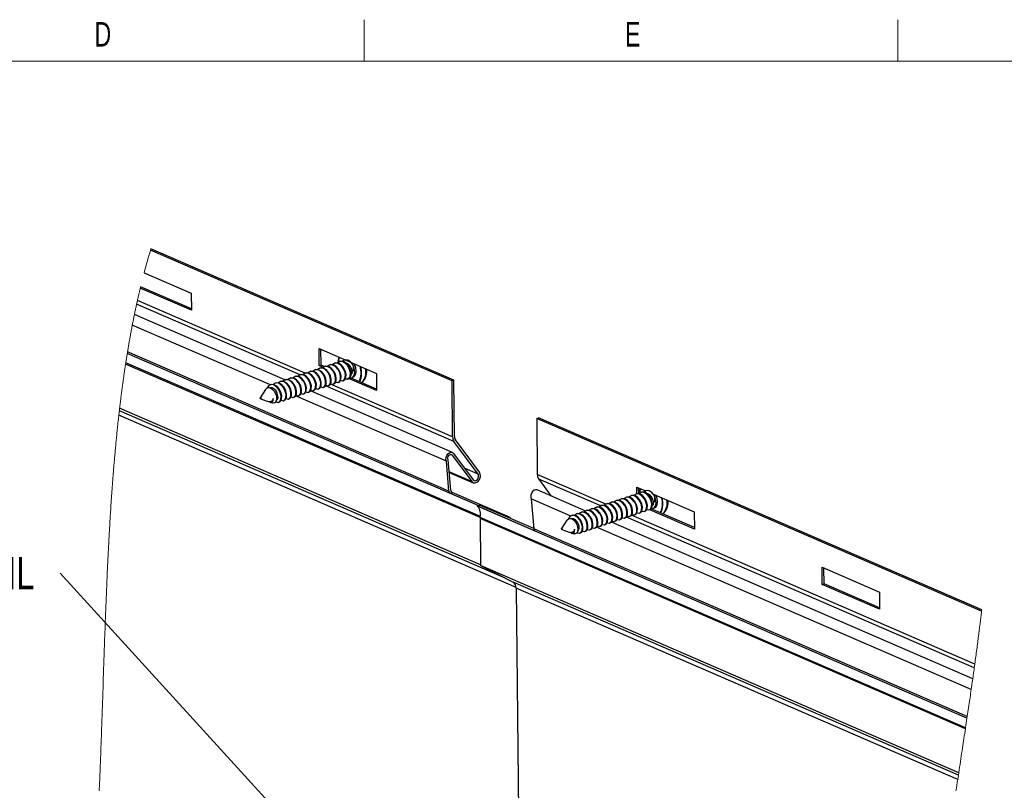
# Paper-space layout 'Sheet3' of a CAD drawing. Header units: inches. Extents: x 0.5 to 19.2, y -4 to 10.7.
# Tile 10 of 14: x 8.2 to 12.4, y 7.4 to 10.7. Entities that reach past the tile are written whole.
import ezdxf

# ---------------------------------------------------------------- set-up
doc = ezdxf.new("R2010")
doc.units = ezdxf.units.IN
doc.header["$MEASUREMENT"] = 0
doc.layers.add('FORMAT', color=7, linetype='Continuous')
doc.styles.add('SLDTEXTSTYLE0', font='TXT', dxfattribs={"width": 0.7})
doc.styles.add('SLDTEXTSTYLE3', font='TXT', dxfattribs={"width": 0.75})
doc.dimstyles.new('SLDDIMSTYLE6', dxfattribs={"dimtxt": 0.18, "dimasz": 0.13, "dimexe": 0, "dimexo": 0.0625, "dimgap": 0, "dimtad": 0, "dimtih": 1, "dimtoh": 1, "dimdec": 0, "dimrnd": 1e-09, "dimzin": 0, "dimdsep": 46, "dimlunit": 5, "dimtxsty": 'Standard', "dimsah": 1, "dimcen": 0.09, "dimadec": 0, "dimazin": 0, "dimtfac": 0.13, "dimtdec": 0, "dimtofl": 0, "dimtmove": 0, "dimatfit": 3, "dimfxl": 1, "dimfrac": 2, "dimtolj": 1, "dimtzin": 0, "dimarcsym": 0})

# ---------------------------------------------------------------- blocks, each defined once
blk = doc.blocks.new('SW_NOTE_5')
at = {"layer": 'FORMAT', "color": 0, "char_height": 0.1378, "attachment_point": 1, "style": 'SLDTEXTSTYLE3'}
for s, insert in [('OVER', (-0.593, 0.4253)), ('LAP', (-0.593, 0.2471)), ('DETAIL', (-0.593, 0.0689))]:
    blk.add_mtext(s, dxfattribs=dict(at, insert=insert))

psp = doc.layouts.new('Sheet3')

# ---------------------------------------------------------------- linework, layer by layer
at = {"color": 7, "linetype": 'Continuous', "lineweight": 18}
for p, q in [((9.7095849, 10.6939449), (9.7095849, 10.5170732)), ((11.9804183, 10.6939449), (11.9804183, 10.5170732)), ((14.2512516, 10.5170732), (0.6262516, 10.5170732))]:
    psp.add_line(p, q, dxfattribs=at)
at = {"color": 7, "linetype": 'Continuous', "lineweight": 25}
for p, q in [((10.08339, 9.1569114), (8.8004965, 9.7128262)), ((10.0909787, 9.1594502), (8.8020657, 9.7179736)), ((8.7733054, 9.6169194), (8.9733882, 9.5302178)), ((8.9740867, 9.4632241), (8.7580807, 9.5568257)), ((8.9741477, 9.4573704), (8.7568054, 9.5515511)), ((8.9733882, 9.5302178), (8.9741477, 9.4573704)), ((9.3724636, 9.1610145), (8.7316748, 9.4386868)), ((9.3132592, 9.1380441), (8.7227601, 9.3939244)), ((10.0705125, 8.6874577), (8.7024777, 9.2802666)), ((9.517728, 9.2943397), (9.6280897, 9.2465167)), ((9.5184873, 9.2214924), (9.517728, 9.2943397)), ((9.5260761, 9.2240312), (9.5253776, 9.2910248)), ((9.5184873, 9.2214924), (9.5260761, 9.2240312)), ((9.5356058, 9.2140744), (9.5184873, 9.2214924)), ((9.5412141, 9.2174714), (9.5260761, 9.2240312)), ((9.5647938, 9.2253602), (9.5621589, 9.2244785)), ((9.5858736, 9.2324125), (9.5832386, 9.231531)), ((9.6069532, 9.2394647), (9.6043182, 9.2385833)), ((9.6280329, 9.2465173), (9.6253979, 9.2456358)), ((9.6287394, 9.2462351), (9.648677, 9.2375956)), ((9.6519836, 9.2361627), (9.7619177, 9.188525)), ((9.4383158, 9.1830459), (9.4356809, 9.1821645)), ((9.4593955, 9.1900985), (9.4567605, 9.1892167)), ((9.4804752, 9.1971507), (9.4778402, 9.1962693)), ((9.5015548, 9.2042029), (9.4989199, 9.2033215)), ((9.5226345, 9.2112555), (9.5199996, 9.2103737)), ((9.5437142, 9.2183077), (9.5410792, 9.2174263)), ((9.7619177, 9.188525), (9.7626771, 9.1156777)), ((9.3118378, 9.1407319), (9.3092028, 9.1398502)), ((9.3329175, 9.1477842), (9.3302825, 9.1469027)), ((9.3539971, 9.1548367), (9.3513621, 9.1539549)), ((9.3750768, 9.1618889), (9.3724419, 9.1610075)), ((9.3961565, 9.1689412), (9.3935215, 9.1680597)), ((9.4172361, 9.1759937), (9.4146012, 9.1751119)), ((9.5565557, 9.1361366), (9.5591907, 9.1370181)), ((9.5776354, 9.1431889), (9.5802704, 9.1440706)), ((9.598715, 9.1502414), (9.60135, 9.1511228)), ((9.6197947, 9.1572936), (9.6224297, 9.1581754)), ((9.7626771, 9.1156777), (9.6404415, 9.1686461)), ((9.6408744, 9.1643462), (9.6435094, 9.1652276)), ((9.7626161, 9.1215314), (9.6535964, 9.1687728)), ((9.6557172, 9.1693119), (9.6609871, 9.1710748)), ((10.0909787, 9.1594502), (10.08339, 9.1569114)), ((10.0858821, 8.9178466), (10.08339, 9.1569114)), ((10.0934708, 8.9203854), (10.0909787, 9.1594502)), ((9.2897366, 9.1198506), (9.2672145, 9.0849458)), ((9.4300777, 9.0938226), (9.4327126, 9.0947041)), ((9.4511573, 9.1008748), (9.4537923, 9.1017563)), ((9.472237, 9.1079271), (9.4748719, 9.1088088)), ((10.0849394, 8.8522783), (9.4808279, 9.1140574)), ((9.4933167, 9.1149796), (9.4959517, 9.1158611)), ((9.5143964, 9.1220318), (9.5170313, 9.1229136)), ((9.535476, 9.1290844), (9.538111, 9.1299658)), ((9.2686447, 9.0806709), (9.3045348, 9.067486)), ((9.3114102, 9.0649601), (9.3181485, 9.0624844)), ((9.3125772, 9.0671656), (9.3156145, 9.0681817)), ((9.3457589, 9.0656131), (9.3483939, 9.0664945)), ((9.3668387, 9.0726653), (9.3694736, 9.073547)), ((9.3879183, 9.0797178), (9.3905533, 9.0805993)), ((9.408998, 9.0867701), (9.4116329, 9.0876515)), ((10.0597929, 8.8145495), (9.4175638, 9.0928458)), ((10.2050642, 8.3742226), (8.6688519, 9.039908)), ((10.4439565, 8.9969677), (10.4515451, 8.9995065)), ((12.3370536, 8.176634), (10.4439565, 8.9969677)), ((10.4439565, 8.9969677), (10.4464486, 8.757903)), ((12.3376997, 8.1821811), (10.4515451, 8.9995065)), ((10.1942141, 8.7599424), (10.0916512, 8.8985602)), ((10.2003375, 8.7673801), (10.0977745, 8.9059979)), ((10.0900456, 8.8481456), (10.1737226, 8.7350528)), ((10.0705125, 8.6874577), (10.0597929, 8.8145495)), ((10.0780638, 8.6907946), (10.0671609, 8.8200601)), ((10.0839223, 8.8407079), (10.1675993, 8.7276151)), ((10.0716327, 8.7670417), (10.1733395, 8.7229692)), ((10.4522176, 8.7386166), (10.5057896, 8.6662119)), ((10.0739604, 8.6785981), (10.0840773, 8.6819827)), ((10.1951551, 8.6260809), (10.0739604, 8.6785981)), ((10.328267, 8.5761681), (10.0840773, 8.6819827)), ((10.6525668, 8.6026092), (10.4455059, 8.6923347)), ((10.8681164, 8.6756992), (10.8654814, 8.6748178)), ((10.8701335, 8.6760681), (10.8698346, 8.7047329)), ((10.8698346, 8.7047329), (10.9072159, 8.6885345)), ((10.8777521, 8.6757343), (10.8774844, 8.7014181)), ((10.889196, 8.6827516), (10.8865611, 8.68187)), ((10.9096249, 8.6895862), (10.9076407, 8.6889224)), ((10.9077064, 8.688322), (10.9098421, 8.6873965)), ((10.9336563, 8.6770772), (11.1140245, 8.5989184)), ((10.5892577, 8.5814173), (10.4203594, 8.6546057)), ((10.4203594, 8.6546057), (10.4310789, 8.5275141)), ((10.7416383, 8.6333851), (10.7390033, 8.6325036)), ((10.762718, 8.6404375), (10.760083, 8.639556)), ((10.7837976, 8.6474898), (10.7811627, 8.6466082)), ((10.8048773, 8.6545422), (10.8022424, 8.6536606)), ((10.825957, 8.6615946), (10.823322, 8.660713)), ((10.8470367, 8.6686469), (10.8444017, 8.6677654)), ((10.190337, 8.6244689), (10.2004539, 8.6278536)), ((10.4345268, 8.5186543), (10.190337, 8.6244689)), ((12.2749077, 7.7206496), (10.1912348, 8.6235654)), ((10.4310436, 8.5279324), (10.2004539, 8.6278536)), ((10.6151603, 8.5910711), (10.6125253, 8.5901895)), ((10.6362399, 8.5981233), (10.633605, 8.5972418)), ((10.6573196, 8.6051757), (10.6546846, 8.6042942)), ((10.6783993, 8.6122281), (10.6757643, 8.6113465)), ((10.699479, 8.6192805), (10.696844, 8.6183988)), ((10.7205586, 8.6263328), (10.7179237, 8.6254512)), ((10.8809579, 8.5935281), (10.8835928, 8.5944097)), ((10.9020375, 8.6005805), (10.9046725, 8.601462)), ((10.9231172, 8.6076329), (10.9257522, 8.6085144)), ((11.1147838, 8.5260712), (10.9250615, 8.6082834)), ((11.1147228, 8.5319249), (10.9304713, 8.6117664)), ((10.93796, 8.6125985), (10.9432299, 8.6143617)), ((11.1140245, 8.5989184), (11.1147838, 8.5260712)), ((12.2682092, 7.6759275), (10.2030146, 8.5708361)), ((10.2030146, 8.5708361), (10.205103, 8.3705062)), ((12.2688774, 7.6803746), (10.2034141, 8.5753996)), ((10.323449, 8.5745563), (10.328267, 8.5761681)), ((10.5719794, 8.5631372), (10.5494573, 8.5282326)), ((10.5940806, 8.5840187), (10.5914456, 8.5831371)), ((10.7544798, 8.551214), (10.7571148, 8.5520956)), ((12.2994648, 7.8889605), (10.7617457, 8.5552987)), ((10.7755595, 8.5582664), (10.7781944, 8.5591478)), ((10.7966392, 8.5653187), (10.7992741, 8.5662002)), ((10.8177189, 8.5723711), (10.8203538, 8.5732526)), ((10.8387985, 8.5794234), (10.8414335, 8.580305)), ((10.8598782, 8.5864757), (10.8625132, 8.5873574)), ((12.2760111, 7.7280515), (10.4310789, 8.5275141)), ((10.5508875, 8.5239578), (10.5867776, 8.5107726)), ((10.593653, 8.5082469), (10.6003914, 8.5057713)), ((10.5948201, 8.5104524), (10.5978572, 8.5114685)), ((10.6280018, 8.5088998), (10.6306367, 8.5097814)), ((10.6490815, 8.5159522), (10.6517164, 8.5168338)), ((10.6701611, 8.5230046), (10.6727961, 8.523886)), ((10.6912408, 8.530057), (10.6938758, 8.5309384)), ((12.2929139, 7.8431737), (10.6984406, 8.5341052)), ((10.7123205, 8.5371092), (10.7149554, 8.5379908)), ((10.7334001, 8.5441616), (10.7360351, 8.5450432)), ((12.2398772, 7.4887797), (10.205103, 8.3705062)), ((10.205103, 8.3705062), (10.3429623, 8.2995763)), ((11.6591235, 8.290193), (11.6583641, 8.3630402)), ((11.6583641, 8.3630402), (11.9025539, 8.2572258)), ((11.6667123, 8.2927318), (11.6660138, 8.3597254)), ((12.2382865, 7.4782775), (10.3429623, 8.2995763)), ((12.2354582, 7.4595842), (10.3560135, 8.2740021)), ((10.3560135, 8.2740021), (10.3771814, 6.2433847)), ((11.6591235, 8.290193), (11.6667123, 8.2927318)), ((11.9033132, 8.1843785), (11.6591235, 8.290193)), ((11.9032522, 8.1902322), (11.6667123, 8.2927318)), ((11.9025539, 8.2572258), (11.9033132, 8.1843785))]:
    psp.add_line(p, q, dxfattribs=at)
at = {"color": 8, "linetype": 'Continuous', "lineweight": 25}
for p, q in [((9.436523, 9.1824461), (8.7412296, 9.4837367)), ((9.4583838, 9.18976), (8.7446189, 9.499055)), ((10.1944851, 8.6258566), (8.7012722, 9.272909)), ((10.2032568, 8.5744309), (8.6942282, 9.2283367)), ((10.2039638, 8.5788611), (8.6949106, 9.2327777)), ((10.0916512, 8.8985602), (9.5443089, 9.1357394)), ((10.0858821, 8.9178466), (9.5656189, 9.1432918)), ((10.3558064, 8.2777914), (8.6654361, 9.0102778)), ((10.2973881, 8.3230245), (8.6676075, 9.0292557)), ((10.0839223, 8.8407079), (10.0771927, 8.843624)), ((10.1675993, 8.7276151), (10.0714437, 8.7692822)), ((10.1942141, 8.7599424), (10.1369454, 8.7847587)), ((10.7382078, 8.6314753), (10.4464486, 8.757903)), ((10.7164832, 8.6241026), (10.4522176, 8.7386166)), ((12.3059733, 7.9353306), (10.8255457, 8.5768428)), ((12.3081637, 7.951168), (10.8468557, 8.584395))]:
    psp.add_line(p, q, dxfattribs=at)
at = {"color": 7, "linetype": 'Continuous', "lineweight": 18, "flags": 128}
for points in [[(8.7580807, 9.5568257), (8.7574421, 9.5541896), (8.7568054, 9.5515511), (8.7558037, 9.5473799), (8.7548067, 9.5432041), (8.7538144, 9.5390229), (8.7528269, 9.5348368), (8.7518438, 9.5306457), (8.7508655, 9.5264497), (8.7498918, 9.5222489), (8.7490033, 9.5183933), (8.7481188, 9.514534), (8.747238, 9.5106706), (8.7463611, 9.5068027), (8.745488, 9.5029307), (8.7446189, 9.499055), (8.743766, 9.4952314), (8.7429169, 9.4914038), (8.7420715, 9.4875723), (8.7412296, 9.4837367), (8.7403169, 9.4795547), (8.7394086, 9.4753677), (8.7385046, 9.471176), (8.7376048, 9.4669799), (8.7367094, 9.4627792), (8.7358183, 9.4585737), (8.7349821, 9.4546046), (8.7341497, 9.4506312), (8.7333209, 9.4466539), (8.732496, 9.4426723), (8.7316748, 9.4386868), (8.7308232, 9.43453), (8.7299757, 9.4303688), (8.7291323, 9.4262033), (8.7282927, 9.4220333), (8.7274573, 9.4178592), (8.7266259, 9.4136807), (8.7258456, 9.4097369), (8.725069, 9.4057896), (8.7242958, 9.4018381), (8.7235263, 9.3978831), (8.7227601, 9.3939244), (8.7218556, 9.3892223), (8.7209561, 9.3845149), (8.7200615, 9.3798023), (8.7191718, 9.3750844), (8.7182868, 9.3703615), (8.7174187, 9.3656972), (8.7165553, 9.361028), (8.7156966, 9.3563535), (8.7148424, 9.3516743), (8.7139931, 9.3469901), (8.7131483, 9.3423006), (8.712356, 9.3378749), (8.7115678, 9.3334447), (8.7107837, 9.3290101), (8.7100038, 9.3245715), (8.7092279, 9.3201281), (8.708456, 9.3156806), (8.7076881, 9.3112288), (8.7069242, 9.3067725), (8.7061645, 9.3023121), (8.7054086, 9.2978474), (8.7046701, 9.2934583), (8.7039355, 9.2890654), (8.7032047, 9.284668), (8.7024777, 9.2802666), (8.7018737, 9.2765892), (8.7012722, 9.272909), (8.7005445, 9.2684305), (8.6998207, 9.2639478), (8.6991007, 9.259461), (8.6983845, 9.2549701), (8.6976722, 9.2504755), (8.6969762, 9.2460567), (8.6962841, 9.2416342), (8.6955955, 9.2372078), (8.6949106, 9.2327777), (8.6942282, 9.2283367), (8.6935183, 9.2236871), (8.6928124, 9.2190334), (8.6921103, 9.2143756), (8.6914124, 9.2097134), (8.6907182, 9.2050472), (8.690028, 9.2003768), (8.6893416, 9.1957022), (8.688591, 9.1905555), (8.6878452, 9.185404), (8.6871038, 9.1802473), (8.6863672, 9.1750858), (8.6856352, 9.1699194), (8.6849078, 9.1647483), (8.6841849, 9.1595722), (8.6834665, 9.1543911), (8.6827527, 9.1492056), (8.6820433, 9.1440152), (8.681351, 9.1389127), (8.680663, 9.1338055), (8.6799794, 9.128694), (8.6792999, 9.123578), (8.6786125, 9.118364), (8.6779295, 9.1131457), (8.6772508, 9.1079227), (8.6765765, 9.1026949), (8.6759065, 9.0974628), (8.6752527, 9.0923196), (8.6746031, 9.0871719), (8.6739575, 9.0820199), (8.673316, 9.0768634), (8.6726656, 9.0715976), (8.6720196, 9.066327), (8.6713776, 9.0610521), (8.6707399, 9.0557727), (8.6701065, 9.0504887), (8.6694772, 9.0452005), (8.6688519, 9.039908), (8.6682276, 9.034584), (8.6676075, 9.0292557), (8.6670598, 9.0245164), (8.6665154, 9.0197735), (8.6659742, 9.0150274), (8.6654361, 9.0102778), (8.6648332, 9.0049172), (8.6642343, 8.9995525), (8.6636394, 8.9941834), (8.6630487, 8.9888102), (8.6624617, 8.9834329), (8.6618893, 8.9781473), (8.6613205, 8.9728577), (8.6607556, 8.9675643), (8.6601944, 8.9622668), (8.6595314, 8.9559552), (8.6588734, 8.9496377), (8.6582209, 8.943315), (8.6575735, 8.9369867), (8.6569313, 8.9306531), (8.6562943, 8.924314), (8.6556623, 8.9179692), (8.6550355, 8.9116192), (8.6544138, 8.9052642), (8.6537971, 8.8989037), (8.6531853, 8.8925378), (8.6525786, 8.8861667), (8.652011, 8.8801552), (8.6514478, 8.8741389), (8.650889, 8.8681181), (8.6503343, 8.8620927), (8.649784, 8.856063), (8.649205, 8.8496628), (8.6486308, 8.8432577), (8.6480613, 8.8368477), (8.6474965, 8.8304327), (8.6469362, 8.8240129), (8.6463806, 8.8175882), (8.6458612, 8.8115263), (8.6453455, 8.80546), (8.6448341, 8.7993897), (8.6443265, 8.7933152), (8.643823, 8.7872363), (8.6433234, 8.7811536), (8.6428277, 8.7750667), (8.6423359, 8.7689757), (8.641848, 8.7628806), (8.641364, 8.7567815), (8.6408923, 8.7507876), (8.6404241, 8.7447897), (8.6399598, 8.7387882), (8.639499, 8.7327829), (8.6390053, 8.7262935), (8.6385159, 8.7197999), (8.6380304, 8.7133021), (8.6375492, 8.7068001), (8.637072, 8.7002938), (8.6365987, 8.6937833), (8.6361562, 8.6876411), (8.6357172, 8.6814953), (8.6352816, 8.6753459), (8.6348496, 8.6691929), (8.6344209, 8.6630363), (8.6339465, 8.656161), (8.6334763, 8.6492812), (8.6330104, 8.6423972), (8.6325485, 8.6355089), (8.6320906, 8.6286166), (8.631637, 8.6217198), (8.6311873, 8.614819), (8.6307416, 8.6079141), (8.6302369, 8.6000179), (8.6297375, 8.5921163), (8.6292431, 8.5842096), (8.6287537, 8.5762978), (8.6282691, 8.568381), (8.6277895, 8.560459), (8.6273148, 8.5525322), (8.6268836, 8.5452617), (8.6264565, 8.5379871), (8.6260334, 8.5307086), (8.6256141, 8.5234261), (8.6251986, 8.5161396), (8.624787, 8.5088494), (8.6243431, 8.5009094), (8.6239037, 8.4929649), (8.6234685, 8.485016), (8.6230376, 8.4770628), (8.6226109, 8.4691053), (8.622196, 8.4612859), (8.6217849, 8.4534625), (8.6213778, 8.445635), (8.6209746, 8.4378037), (8.6204996, 8.4284758), (8.6200298, 8.4191425), (8.6195652, 8.4098039), (8.6191058, 8.4004603), (8.6186514, 8.3911116), (8.6182021, 8.3817578), (8.6177575, 8.3723994), (8.6173177, 8.3630361), (8.6168827, 8.3536683), (8.6164522, 8.3442958), (8.6160261, 8.3349189), (8.6156046, 8.3255376), (8.6152113, 8.3166885), (8.6148216, 8.3078358), (8.6144355, 8.2989793), (8.6140532, 8.2901194), (8.6136745, 8.2812558), (8.6131974, 8.2699702), (8.6127259, 8.2586794), (8.6122598, 8.2473833), (8.6117988, 8.2360823), (8.6113428, 8.2247765), (8.6108997, 8.2136681), (8.6104614, 8.2025553), (8.6100272, 8.1914383), (8.6095975, 8.1803175), (8.6091634, 8.1689656), (8.6087332, 8.1576101), (8.6083072, 8.1462507), (8.6078849, 8.134888), (8.6074663, 8.1235219), (8.6070514, 8.1121527), (8.6066399, 8.1007806), (8.6061217, 8.0863344), (8.6056087, 8.0718841), (8.6051, 8.05743), (8.6045958, 8.0429723), (8.6040955, 8.0285116), (8.6036077, 8.0143064), (8.6031231, 8.0000988), (8.6026415, 7.9858891), (8.6021625, 7.9716777), (8.6014821, 7.9513734), (8.6008057, 7.9310674), (8.6001323, 7.9107604), (8.5994612, 7.8904535), (8.5987912, 7.8701476), (8.5981217, 7.8498437), (8.5974519, 7.8295428), (8.5967806, 7.8092457), (8.5961073, 7.7889534), (8.5954308, 7.768667), (8.5949859, 7.755388), (8.594539, 7.742112), (8.59409, 7.7288394), (8.5936386, 7.7155706), (8.5931845, 7.7023057), (8.5927275, 7.6890451), (8.5923343, 7.6777073), (8.5919386, 7.6663729), (8.5915403, 7.6550421), (8.5911391, 7.6437152), (8.5907351, 7.6323922), (8.5903354, 7.6212755), (8.5899325, 7.6101629), (8.5895266, 7.5990546), (8.5891171, 7.5879508), (8.5886957, 7.5766252), (8.5882704, 7.5653047), (8.5878412, 7.5539892), (8.5874078, 7.542679), (8.5869702, 7.5313745), (8.5865281, 7.5200755), (8.5860815, 7.5087824), (8.5857281, 7.4999328), (8.5853717, 7.491087), (8.5850121, 7.4822451), (8.5846495, 7.473407), (8.5842836, 7.464573), (8.583921, 7.4559008), (8.5835552, 7.4472325), (8.5831862, 7.4385685), (8.5828138, 7.4299086), (8.5824302, 7.4210763), (8.582043, 7.4122486)], [(12.2281739, 7.4112827), (12.2299926, 7.4233674), (12.231813, 7.435446), (12.233635, 7.4475183), (12.2354582, 7.4595842), (12.236872, 7.4689328), (12.2382865, 7.4782775), (12.2398772, 7.4887797), (12.2416639, 7.5005694), (12.2434507, 7.5123526), (12.2452372, 7.5241292), (12.247023, 7.5358991), (12.2488081, 7.5476623), (12.25056, 7.5592086), (12.2523107, 7.5707483), (12.2540597, 7.5822812), (12.2558069, 7.5938072), (12.2573651, 7.6040924), (12.2589214, 7.6143719), (12.2604757, 7.6246458), (12.2620276, 7.6349138), (12.2635771, 7.6451761), (12.265124, 7.6554326), (12.2666681, 7.665683), (12.2682092, 7.6759275), (12.2688774, 7.6803746), (12.2703901, 7.6904524), (12.2718996, 7.7005241), (12.2734054, 7.7105899), (12.2749077, 7.7206496), (12.2760111, 7.7280515), (12.2773863, 7.7372926), (12.2787581, 7.7465282), (12.2801262, 7.7557587), (12.2814903, 7.7649837), (12.2828506, 7.7742033), (12.284207, 7.7834176), (12.285559, 7.7926262), (12.2867946, 7.8010627), (12.2880263, 7.8094944), (12.2892543, 7.8179214), (12.2904782, 7.8263438), (12.2916982, 7.8347612), (12.2929139, 7.8431737), (12.2940151, 7.8508151), (12.2951126, 7.8584524), (12.2962064, 7.8660856), (12.2972964, 7.8737148), (12.2983826, 7.8813397), (12.2994648, 7.8889605), (12.3005604, 7.8966998), (12.3016518, 7.9044348), (12.3027388, 7.9121654), (12.3038215, 7.9198917), (12.3048997, 7.9276134), (12.3059733, 7.9353306), (12.3070709, 7.9432517), (12.3081637, 7.951168), (12.3092622, 7.9591584), (12.3103553, 7.9671439), (12.3114433, 7.9751244), (12.3125255, 7.9831), (12.3136023, 7.9910705), (12.3146545, 7.9988938), (12.315701, 8.0067122), (12.316742, 8.0145256), (12.3177771, 8.0223342), (12.3186966, 8.029302), (12.3196112, 8.0362656), (12.3205211, 8.0432253), (12.3214263, 8.0501809), (12.3223265, 8.0571325), (12.3232219, 8.0640801), (12.3241122, 8.0710235), (12.3249975, 8.0779628), (12.3257862, 8.084177), (12.3265709, 8.0903876), (12.3273514, 8.0965951), (12.3281276, 8.1027992), (12.3288995, 8.1089999), (12.3296533, 8.1150865), (12.3304031, 8.1211698), (12.3311484, 8.1272498), (12.3318895, 8.1333266), (12.3326412, 8.1395239), (12.3333883, 8.1457177), (12.3341309, 8.151908), (12.3348687, 8.1580948), (12.3356018, 8.164278), (12.3363301, 8.1704578), (12.3370536, 8.176634), (12.3376997, 8.1821811)]]:
    psp.add_lwpolyline(points, dxfattribs=at)
at = {"color": 7, "linetype": 'Continuous', "lineweight": 25, "flags": 128}
for points in [[(9.5800595, 9.1445989), (9.5854146, 9.1475574), (9.5897937, 9.1570622), (9.5903584, 9.1701781), (9.586917, 9.18503), (9.57949, 9.1996508), (9.5696969, 9.2109554), (9.5579949, 9.2179155), (9.5463543, 9.2189862), (9.543925, 9.2177794)], [(9.587468, 9.1520143), (9.5877703, 9.1517494), (9.5966964, 9.1497709), (9.6038593, 9.1537282), (9.6082384, 9.163233), (9.6088031, 9.1763489), (9.605458, 9.1909356), (9.5982428, 9.2053575), (9.5979347, 9.2058215), (9.5881417, 9.2171265), (9.5764396, 9.2240866), (9.564799, 9.225157), (9.5551736, 9.220376), (9.5537524, 9.2183057)], [(9.6011392, 9.1516511), (9.6064943, 9.1546097), (9.6108733, 9.1641144), (9.611438, 9.1772304), (9.6079967, 9.1920826), (9.6005697, 9.206703), (9.5907766, 9.2180079), (9.5790746, 9.2249681), (9.567434, 9.2260384), (9.5650047, 9.224832)], [(9.6085477, 9.1590665), (9.60885, 9.1588019), (9.6177761, 9.1568234), (9.624939, 9.1607804), (9.6293181, 9.1702852), (9.6298827, 9.1834015), (9.6265377, 9.1979879), (9.6193224, 9.21241), (9.6190144, 9.2128741), (9.6092213, 9.2241787), (9.5975193, 9.2311388), (9.5858787, 9.2322092), (9.5762533, 9.2274282), (9.5748321, 9.2253582)], [(9.6222188, 9.1587037), (9.6275739, 9.1616622), (9.631953, 9.1711667), (9.6325177, 9.1842829), (9.6290764, 9.1991348), (9.6216493, 9.2137555), (9.6118563, 9.2250602), (9.6001543, 9.2320203), (9.5885137, 9.233091), (9.5860844, 9.2318842)], [(9.6296273, 9.166119), (9.6299297, 9.1658542), (9.6388558, 9.1638757), (9.6460187, 9.167833), (9.6503977, 9.1773374), (9.6509624, 9.1904537), (9.6476174, 9.2050401), (9.6404021, 9.2194623), (9.6400941, 9.2199263), (9.630301, 9.231231), (9.618599, 9.2381911), (9.6069584, 9.2392617), (9.597333, 9.2344805), (9.5959118, 9.2324104)], [(9.6432985, 9.1657559), (9.6486536, 9.1687144), (9.6530327, 9.1782192), (9.6535974, 9.1913351), (9.6501561, 9.2061873), (9.642729, 9.2208078), (9.6329359, 9.2321127), (9.621234, 9.2390728), (9.6095933, 9.2401432), (9.6071641, 9.2389364)], [(9.6614818, 9.2265148), (9.6611738, 9.2269786), (9.6513807, 9.2382835), (9.6396787, 9.2452436), (9.6280381, 9.246314), (9.6184127, 9.241533), (9.6169915, 9.239463)], [(9.6591232, 9.1912454), (9.6589704, 9.199133), (9.6561593, 9.2095119), (9.6504983, 9.2197172), (9.6432111, 9.2275925), (9.6345368, 9.2323826), (9.6321974, 9.2325518)], [(9.6491037, 9.1686314), (9.6493372, 9.1686082), (9.659354, 9.17111), (9.6664476, 9.1801247), (9.6693721, 9.194069), (9.6676139, 9.2104937), (9.6614818, 9.2265148)], [(9.6656446, 9.230243), (9.6665777, 9.2285977), (9.6724935, 9.213784), (9.6746771, 9.1983877), (9.6727961, 9.1847525), (9.667137, 9.1749544), (9.6609871, 9.1710748)], [(9.4609899, 9.1097), (9.4612923, 9.1094354), (9.4702183, 9.1074569), (9.4773813, 9.1114139), (9.4817603, 9.1209187), (9.482325, 9.1340349), (9.47898, 9.1486213), (9.4717647, 9.1630435), (9.4714567, 9.1635075), (9.4616636, 9.1748122), (9.4499616, 9.1817723), (9.438321, 9.1828427), (9.4286956, 9.1780617), (9.4272744, 9.1759916)], [(9.4746611, 9.1093371), (9.4800162, 9.1122956), (9.4843953, 9.1218004), (9.48496, 9.1349164), (9.4815186, 9.1497682), (9.4740917, 9.164389), (9.4642986, 9.1756936), (9.4525965, 9.1826538), (9.440956, 9.1837244), (9.4385267, 9.1825177)], [(9.4820696, 9.1167525), (9.4823719, 9.1164876), (9.491298, 9.1145091), (9.4984609, 9.1184664), (9.50284, 9.1279712), (9.5034047, 9.1410871), (9.5000597, 9.1556739), (9.4928444, 9.1700957), (9.4925363, 9.1705598), (9.4827433, 9.1818644), (9.4710413, 9.1888248), (9.4594007, 9.1898952), (9.4497753, 9.1851139), (9.448354, 9.1830439)], [(9.4957407, 9.1163893), (9.5010959, 9.1193479), (9.505475, 9.1288526), (9.5060396, 9.1419686), (9.5025984, 9.1568208), (9.4951713, 9.1714412), (9.4853782, 9.1827462), (9.4736762, 9.1897063), (9.4620356, 9.1907766), (9.4596064, 9.1895699)], [(9.5031493, 9.1238047), (9.5034516, 9.1235401), (9.5123777, 9.1215616), (9.5195406, 9.1255187), (9.5239197, 9.1350234), (9.5244844, 9.1481394), (9.5211394, 9.1627261), (9.5139241, 9.1771482), (9.5136161, 9.177612), (9.5038229, 9.1889169), (9.492121, 9.1958771), (9.4804803, 9.1969474), (9.4708549, 9.1921664), (9.4694337, 9.1900964)], [(9.5168205, 9.1234419), (9.5221756, 9.1264004), (9.5265546, 9.1359049), (9.5271194, 9.1490211), (9.523678, 9.163873), (9.516251, 9.1784938), (9.5064579, 9.1897984), (9.4947559, 9.1967585), (9.4831153, 9.1978292), (9.480686, 9.1966224)], [(9.524229, 9.1308573), (9.5245313, 9.1305924), (9.5334574, 9.1286139), (9.5406203, 9.1325712), (9.5449994, 9.1420757), (9.545564, 9.1551919), (9.542219, 9.1697783), (9.5350037, 9.1842005), (9.5346957, 9.1846645), (9.5249027, 9.1959692), (9.5132006, 9.2029293), (9.50156, 9.204), (9.4919346, 9.1992187), (9.4905134, 9.1971487)], [(9.5379001, 9.1304941), (9.5432553, 9.1334526), (9.5476343, 9.1429574), (9.548199, 9.1560734), (9.5447576, 9.1709255), (9.5373307, 9.185546), (9.5275376, 9.1968509), (9.5158356, 9.2038111), (9.504195, 9.2048814), (9.5017657, 9.2036747)], [(9.5453087, 9.1379095), (9.5456109, 9.1376449), (9.554537, 9.1356661), (9.5616999, 9.1396234), (9.5660791, 9.1491282), (9.5666437, 9.1622442), (9.5632987, 9.1768309), (9.5560834, 9.191253), (9.5557754, 9.1917168), (9.5459823, 9.2030217), (9.5342803, 9.2099818), (9.5226397, 9.2110522), (9.5130143, 9.2062712), (9.511593, 9.2042012)], [(9.5589798, 9.1375464), (9.5643349, 9.1405049), (9.568714, 9.1500097), (9.5692786, 9.1631259), (9.5658374, 9.1779778), (9.5584103, 9.1925985), (9.5486173, 9.2039032), (9.5369153, 9.2108633), (9.5252747, 9.2119337), (9.5228454, 9.2107272)], [(9.5663883, 9.1449617), (9.5666907, 9.1446972), (9.5756168, 9.1427186), (9.5827797, 9.1466757), (9.5871587, 9.1561804), (9.5877234, 9.1692967), (9.5843784, 9.1838831), (9.5771631, 9.1983053), (9.5768551, 9.1987693), (9.567062, 9.2100739), (9.55536, 9.2170341), (9.5437193, 9.2181044), (9.534094, 9.2133235), (9.5326727, 9.2112534)], [(9.3333016, 9.0684454), (9.3348142, 9.0671214), (9.3437403, 9.0651426), (9.3509032, 9.0690999), (9.3552823, 9.0786046), (9.355847, 9.0917206), (9.3525019, 9.1063073), (9.3452867, 9.1207295), (9.3449786, 9.1211932), (9.3351856, 9.1324981), (9.3234835, 9.1394583), (9.311843, 9.1405286), (9.3022176, 9.1357477), (9.2950517, 9.1253104), (9.2949043, 9.1248229)], [(9.3481831, 9.0670228), (9.3535382, 9.0699813), (9.3579173, 9.0794861), (9.3584819, 9.0926023), (9.3550406, 9.1074542), (9.3476136, 9.122075), (9.3378206, 9.1333796), (9.3261185, 9.1403397), (9.3144779, 9.1414101), (9.3120487, 9.1402036)], [(9.3555916, 9.0744382), (9.3558939, 9.0741736), (9.36482, 9.0721951), (9.3719829, 9.0761521), (9.376362, 9.0856569), (9.3769266, 9.0987731), (9.3735817, 9.1133595), (9.3663663, 9.1277817), (9.3660583, 9.1282457), (9.3562652, 9.1395504), (9.3445633, 9.1465105), (9.3329226, 9.1475809), (9.3232972, 9.1427999), (9.321876, 9.1407299)], [(9.3692627, 9.0740753), (9.3746178, 9.0770339), (9.3789969, 9.0865383), (9.3795616, 9.0996546), (9.3761203, 9.1145065), (9.3686932, 9.1291272), (9.3589002, 9.1404318), (9.3471982, 9.147392), (9.3355576, 9.1484626), (9.3331283, 9.1472559)], [(9.3766712, 9.0814907), (9.3769736, 9.0812258), (9.3858997, 9.0792473), (9.3930626, 9.0832046), (9.3974416, 9.0927094), (9.3980063, 9.1058254), (9.3946613, 9.1204118), (9.387446, 9.1348339), (9.387138, 9.135298), (9.3773449, 9.1466026), (9.3656429, 9.1535631), (9.3540023, 9.1546334), (9.3443769, 9.1498521), (9.3429557, 9.1477821)], [(9.3903424, 9.0811276), (9.3956976, 9.0840861), (9.4000766, 9.0935909), (9.4006413, 9.1067068), (9.3971999, 9.121559), (9.389773, 9.1361794), (9.3799798, 9.1474844), (9.3682779, 9.1544445), (9.3566372, 9.1555149), (9.3542079, 9.1543081)], [(9.3977509, 9.0885429), (9.3980532, 9.0882784), (9.4069793, 9.0862996), (9.4141422, 9.0902569), (9.4185213, 9.0997616), (9.419086, 9.1128776), (9.415741, 9.1274643), (9.4085257, 9.1418865), (9.4082177, 9.1423502), (9.3984246, 9.1536552), (9.3867225, 9.1606153), (9.375082, 9.1616857), (9.3654566, 9.1569047), (9.3640353, 9.1548346)], [(9.4114221, 9.0881801), (9.4167772, 9.0911386), (9.4211563, 9.1006431), (9.4217209, 9.1137594), (9.4182796, 9.1286112), (9.4108526, 9.143232), (9.4010596, 9.1545366), (9.3893575, 9.1614967), (9.377717, 9.1625671), (9.3752877, 9.1613606)], [(9.4188306, 9.0955955), (9.4191329, 9.0953306), (9.428059, 9.0933521), (9.4352219, 9.0973094), (9.439601, 9.1068139), (9.4401656, 9.1199301), (9.4368207, 9.1345166), (9.4296053, 9.1489387), (9.4292973, 9.1494028), (9.4195043, 9.1607074), (9.4078023, 9.1676675), (9.3961616, 9.1687382), (9.3865363, 9.1639569), (9.385115, 9.1618869)], [(9.4325017, 9.0952323), (9.4378568, 9.0981909), (9.442236, 9.1076956), (9.4428006, 9.1208116), (9.4393593, 9.1356638), (9.4319323, 9.1502842), (9.4221392, 9.1615891), (9.4104372, 9.1685493), (9.3987966, 9.1696196), (9.3963673, 9.1684129)], [(9.4399102, 9.1026477), (9.4402126, 9.1023831), (9.4491387, 9.1004043), (9.4563016, 9.1043616), (9.4606806, 9.1138664), (9.4612454, 9.1269824), (9.4579003, 9.1415691), (9.450685, 9.1559912), (9.450377, 9.156455), (9.4405839, 9.1677599), (9.4288819, 9.1747201), (9.4172413, 9.1757904), (9.4076159, 9.1710094), (9.4061947, 9.1689394)], [(9.4535815, 9.1022846), (9.4589366, 9.1052431), (9.4633156, 9.1147479), (9.4638803, 9.1278641), (9.460439, 9.142716), (9.453012, 9.1573367), (9.4432189, 9.1686414), (9.4315169, 9.1756015), (9.4198762, 9.1766719), (9.417447, 9.1754654)], [(9.2899966, 9.1196996), (9.2910745, 9.1217218), (9.2968556, 9.126403), (9.3038571, 9.1278829), (9.311978, 9.125944), (9.3198905, 9.1205895), (9.3268037, 9.1125353), (9.3324543, 9.102228), (9.3358574, 9.0910492), (9.336665, 9.0803934), (9.334986, 9.0711139), (9.3308476, 9.0645579), (9.3247878, 9.0616569), (9.3181889, 9.0626302)], [(9.3365449, 9.0756077), (9.3400633, 9.0776102), (9.342928, 9.0854601), (9.3427753, 9.0933477), (9.3399642, 9.1037266), (9.3343032, 9.1139318), (9.327016, 9.1218072), (9.3183417, 9.1265972), (9.3097108, 9.1272214), (9.3079016, 9.1263376)], [(9.2691901, 9.0806075), (9.268569, 9.0807014), (9.2679441, 9.0811472), (9.2674107, 9.0818776), (9.26705, 9.0827808), (9.2669169, 9.0837197), (9.2670316, 9.084551), (9.2673766, 9.0851485), (9.2678996, 9.085421), (9.2685207, 9.0853272), (9.2691456, 9.084881), (9.2696789, 9.0841509), (9.2700396, 9.0832475), (9.2701727, 9.0823088), (9.270058, 9.0814772), (9.269713, 9.08088), (9.2691901, 9.0806075)], [(9.3220132, 9.0818761), (9.3203206, 9.0751753), (9.3171665, 9.0701561), (9.3128228, 9.0672513), (9.3076642, 9.0667113), (9.3045348, 9.067486)], [(9.3084284, 9.0669545), (9.3099325, 9.0656468), (9.3154876, 9.0643993), (9.3200646, 9.0670471), (9.3223445, 9.0730572), (9.3220132, 9.0818761)], [(9.3154653, 9.0685554), (9.3189836, 9.070558), (9.3218484, 9.0784075), (9.3220132, 9.0818761)], [(10.0597929, 8.8145495), (10.05761, 8.8217126), (10.0579545, 8.8301124), (10.0607776, 8.8385613), (10.0656802, 8.8458646), (10.0719691, 8.8509897), (10.0787551, 8.8532118), (10.0850786, 8.8522168), (10.0900456, 8.8481456)], [(10.0671609, 8.8200601), (10.0653657, 8.8240013), (10.0651288, 8.828937), (10.0664865, 8.8341071), (10.0692298, 8.8387154), (10.0729363, 8.8420524), (10.0770352, 8.8436042), (10.0808953, 8.8431317), (10.0839223, 8.8407079)], [(10.1675993, 8.7276151), (10.173432, 8.7229296), (10.1808687, 8.7219842), (10.1887774, 8.7249231), (10.1959539, 8.7312988), (10.2013057, 8.7401405), (10.2040181, 8.7501024), (10.2036781, 8.7596676), (10.2003375, 8.7673801)], [(10.1737226, 8.7350528), (10.1773734, 8.7321199), (10.1820282, 8.7315283), (10.1869784, 8.7333678), (10.1914704, 8.7373584), (10.1948202, 8.7428926), (10.1965179, 8.7491279), (10.1963051, 8.7551151), (10.1942141, 8.7599424)], [(10.4455059, 8.6923347), (10.4393215, 8.6932682), (10.4325356, 8.6910461), (10.4262467, 8.6859211), (10.4213441, 8.6786177), (10.4185209, 8.6701688), (10.4181765, 8.661769), (10.4203594, 8.6546057)], [(10.8907905, 8.6023534), (10.8910928, 8.6020887), (10.9000189, 8.60011), (10.9071818, 8.6040673), (10.9115609, 8.613572), (10.9121256, 8.6266881), (10.9087805, 8.6412746), (10.9015652, 8.6556968), (10.9012572, 8.6561607), (10.8914641, 8.6674655), (10.8797621, 8.6744256), (10.8681215, 8.6754961), (10.8584961, 8.670715), (10.8570749, 8.6686449)], [(10.9044617, 8.6019904), (10.9098168, 8.6049488), (10.9141958, 8.6144536), (10.9147605, 8.6275697), (10.9113192, 8.6424217), (10.9038922, 8.6570423), (10.8940991, 8.6683471), (10.8823971, 8.6753072), (10.8707565, 8.6763776), (10.8683272, 8.675171)], [(10.9118701, 8.6094056), (10.9121725, 8.6091411), (10.9210986, 8.6071624), (10.9282615, 8.6111197), (10.9326405, 8.6206243), (10.9332052, 8.6337404), (10.9298602, 8.648327), (10.9226449, 8.6627492), (10.9223369, 8.6632131), (10.9125438, 8.6745179), (10.9008418, 8.681478), (10.8892012, 8.6825485), (10.8795758, 8.6777674), (10.8781546, 8.6756973)], [(10.8830203, 8.6990191), (10.8803129, 8.6801686), (10.8806095, 8.6757107)], [(10.9255413, 8.6090426), (10.9308964, 8.6120012), (10.9352755, 8.6215059), (10.9358402, 8.634622), (10.9323989, 8.6494739), (10.9249718, 8.6640947), (10.9151788, 8.6753993), (10.9034768, 8.6823596), (10.8918361, 8.6834299), (10.8894069, 8.6822233)], [(10.9437246, 8.6698015), (10.9434166, 8.6702654), (10.9336235, 8.6815702), (10.9219215, 8.6885304), (10.9102809, 8.6896007), (10.9006555, 8.6848197), (10.8992342, 8.6827497)], [(10.941366, 8.6345321), (10.9412132, 8.6424199), (10.9384021, 8.6527988), (10.9327411, 8.6630038), (10.9254539, 8.6708794), (10.9167796, 8.6756695), (10.9144402, 8.6758387)], [(10.7643124, 8.5600392), (10.7646147, 8.5597745), (10.7735408, 8.5577959), (10.7807038, 8.5617532), (10.7850828, 8.5712579), (10.7856475, 8.5843739), (10.7823025, 8.5989605), (10.7750872, 8.6133826), (10.7747792, 8.6138465), (10.7649861, 8.6251513), (10.7532841, 8.6321114), (10.7416435, 8.6331819), (10.7320181, 8.6284008), (10.7305969, 8.6263308)], [(10.7779836, 8.5596762), (10.7833387, 8.5626348), (10.7877178, 8.5721394), (10.7882825, 8.5852555), (10.7848412, 8.6001075), (10.7774141, 8.6147281), (10.767621, 8.6260329), (10.755919, 8.632993), (10.7442784, 8.6340634), (10.7418492, 8.6328568)], [(10.7853921, 8.5670916), (10.7856944, 8.5668269), (10.7946205, 8.5648482), (10.8017834, 8.5688056), (10.8061625, 8.5783102), (10.8067272, 8.5914263), (10.8033822, 8.6060128), (10.7961668, 8.620435), (10.7958588, 8.6208989), (10.7860658, 8.6322037), (10.7743638, 8.6391638), (10.7627232, 8.6402343), (10.7530978, 8.6354532), (10.7516765, 8.6333832)], [(10.7990633, 8.5667285), (10.8044184, 8.569687), (10.8087974, 8.5791918), (10.8093621, 8.5923079), (10.8059208, 8.6071599), (10.7984938, 8.6217805), (10.7887007, 8.6330853), (10.7769987, 8.6400454), (10.7653581, 8.6411158), (10.7629288, 8.6399092)], [(10.8064718, 8.5741439), (10.8067741, 8.5738793), (10.8157002, 8.5719006), (10.8228631, 8.5758579), (10.8272422, 8.5853626), (10.8278068, 8.5984787), (10.8244619, 8.6130652), (10.8172465, 8.6274874), (10.8169385, 8.6279513), (10.8071455, 8.6392561), (10.7954434, 8.6462162), (10.7838028, 8.6472867), (10.7741774, 8.6425056), (10.7727562, 8.6404356)], [(10.8201429, 8.5737809), (10.8254981, 8.5767394), (10.8298771, 8.5862442), (10.8304418, 8.5993603), (10.8270005, 8.6142121), (10.8195735, 8.6288329), (10.8097804, 8.6401375), (10.7980784, 8.6470978), (10.7864378, 8.6481682), (10.7840085, 8.6469616)], [(10.8275515, 8.5811963), (10.8278538, 8.5809317), (10.8367799, 8.578953), (10.8439428, 8.5829102), (10.8483219, 8.5924149), (10.8488865, 8.605531), (10.8455415, 8.6201176), (10.8383262, 8.6345396), (10.8380182, 8.6350037), (10.8282251, 8.6463085), (10.8165231, 8.6532686), (10.8048825, 8.654339), (10.7952571, 8.649558), (10.7938359, 8.6474879)], [(10.8412226, 8.5808333), (10.8465777, 8.5837918), (10.8509568, 8.5932966), (10.8515215, 8.6064125), (10.8480802, 8.6212645), (10.8406532, 8.6358851), (10.8308601, 8.6471899), (10.8191581, 8.65415), (10.8075175, 8.6552206), (10.8050882, 8.6540139)], [(10.8486311, 8.5882486), (10.8489335, 8.5879839), (10.8578596, 8.5860054), (10.8650225, 8.5899626), (10.8694015, 8.5994673), (10.8699662, 8.6125834), (10.8666212, 8.62717), (10.8594059, 8.641592), (10.8590979, 8.6420561), (10.8493048, 8.6533607), (10.8376028, 8.660321), (10.8259622, 8.6613913), (10.8163368, 8.6566102), (10.8149155, 8.6545402)], [(10.8623023, 8.5878856), (10.8676574, 8.5908442), (10.8720365, 8.6003488), (10.8726011, 8.6134649), (10.8691598, 8.6283169), (10.8617328, 8.6429375), (10.8519398, 8.6542423), (10.8402377, 8.6612024), (10.8285971, 8.6622729), (10.8261679, 8.6610662)], [(10.8697108, 8.595301), (10.8700131, 8.5950363), (10.8789392, 8.5930578), (10.8861021, 8.5970149), (10.8904812, 8.6065197), (10.8910459, 8.6196357), (10.8877009, 8.6342222), (10.8804856, 8.6486444), (10.8801775, 8.6491083), (10.8703845, 8.6604131), (10.8586825, 8.6673732), (10.8470418, 8.6684437), (10.8374164, 8.6636626), (10.8359952, 8.6615926)], [(10.883382, 8.594938), (10.8887371, 8.5978966), (10.8931162, 8.6074012), (10.8936808, 8.6205173), (10.8902395, 8.6353693), (10.8828125, 8.6499899), (10.8730194, 8.6612947), (10.8613174, 8.6682548), (10.8496768, 8.6693253), (10.8472475, 8.6681186)], [(10.9313465, 8.611918), (10.93158, 8.611895), (10.9415969, 8.6143969), (10.9486904, 8.6234116), (10.9516149, 8.6373557), (10.9498567, 8.6537806), (10.9437246, 8.6698015)], [(10.9497618, 8.6700981), (10.9547363, 8.6570707), (10.9569199, 8.6416744), (10.9550389, 8.6280393), (10.9493798, 8.6182412), (10.9432299, 8.6143617)], [(10.6378344, 8.5177251), (10.6381367, 8.5174603), (10.6470628, 8.5154818), (10.6542257, 8.519439), (10.6586048, 8.5289438), (10.6591695, 8.5420599), (10.6558245, 8.5566463), (10.6486091, 8.5710684), (10.6483011, 8.5715325), (10.638508, 8.5828371), (10.626806, 8.5897973), (10.6151654, 8.5908678), (10.60554, 8.5860866), (10.6041188, 8.5840166)], [(10.6515056, 8.5173621), (10.6568607, 8.5203206), (10.6612397, 8.5298252), (10.6618044, 8.5429413), (10.6583631, 8.5577934), (10.6509361, 8.572414), (10.641143, 8.5837187), (10.629441, 8.5906789), (10.6178004, 8.5917494), (10.6153711, 8.5905426)], [(10.6589141, 8.5247775), (10.6592164, 8.5245127), (10.6681425, 8.5225341), (10.6753054, 8.5264914), (10.6796845, 8.535996), (10.6802491, 8.5491121), (10.6769041, 8.5636987), (10.6696888, 8.5781208), (10.6693808, 8.5785847), (10.6595877, 8.5898895), (10.6478857, 8.5968497), (10.6362451, 8.5979202), (10.6266197, 8.593139), (10.6251985, 8.591069)], [(10.6725852, 8.5244145), (10.6779404, 8.5273728), (10.6823194, 8.5368776), (10.6828841, 8.5499937), (10.6794428, 8.5648457), (10.6720158, 8.5794663), (10.6622227, 8.5907711), (10.6505207, 8.5977313), (10.6388801, 8.5988016), (10.6364508, 8.597595)], [(10.6799937, 8.5318297), (10.6802961, 8.5315651), (10.6892222, 8.5295865), (10.6963851, 8.5335438), (10.7007641, 8.5430484), (10.7013288, 8.5561645), (10.6979838, 8.5707511), (10.6907685, 8.5851732), (10.6904605, 8.5856371), (10.6806674, 8.5969419), (10.6689654, 8.603902), (10.6573248, 8.6049725), (10.6476994, 8.6001914), (10.6462782, 8.5981214)], [(10.6936649, 8.5314667), (10.69902, 8.5344252), (10.7033991, 8.54393), (10.7039637, 8.5570461), (10.7005224, 8.5718981), (10.6930954, 8.5865187), (10.6833024, 8.5978235), (10.6716004, 8.6047836), (10.6599597, 8.605854), (10.6575305, 8.6046474)], [(10.7010734, 8.5388821), (10.7013757, 8.5386175), (10.7103018, 8.5366388), (10.7174647, 8.5405962), (10.7218438, 8.5501008), (10.7224085, 8.5632169), (10.7190635, 8.5778034), (10.7118482, 8.5922256), (10.7115401, 8.5926895), (10.7017471, 8.6039943), (10.6900451, 8.6109544), (10.6784044, 8.6120248), (10.6687791, 8.6072438), (10.6673578, 8.6051738)], [(10.7147446, 8.5385191), (10.7200997, 8.5414776), (10.7244788, 8.5509824), (10.7250434, 8.5640985), (10.7216021, 8.5789504), (10.7141751, 8.5935711), (10.704382, 8.6048757), (10.69268, 8.6118359), (10.6810394, 8.6129064), (10.6786101, 8.6116998)], [(10.7221531, 8.5459345), (10.7224554, 8.5456697), (10.7313815, 8.5436912), (10.7385444, 8.5476484), (10.7429235, 8.5571532), (10.7434882, 8.5702693), (10.7401431, 8.5848558), (10.7329278, 8.5992778), (10.7326198, 8.5997419), (10.7228267, 8.6110467), (10.7111247, 8.6180068), (10.6994841, 8.6190772), (10.6898588, 8.6142962), (10.6884375, 8.6122262)], [(10.7358243, 8.5455715), (10.7411794, 8.54853), (10.7455584, 8.5580346), (10.7461231, 8.5711507), (10.7426818, 8.5860028), (10.7352548, 8.6006233), (10.7254617, 8.6119281), (10.7137597, 8.6188883), (10.7021191, 8.6199588), (10.6996898, 8.6187522)], [(10.7432327, 8.5529869), (10.7435351, 8.5527221), (10.7524612, 8.5507436), (10.7596241, 8.5547008), (10.7640031, 8.5642056), (10.7645678, 8.5773217), (10.7612228, 8.5919082), (10.7540075, 8.6063302), (10.7536995, 8.6067943), (10.7439064, 8.6180989), (10.7322044, 8.6250592), (10.7205638, 8.6261296), (10.7109384, 8.6213484), (10.7095172, 8.6192784)], [(10.7569039, 8.5526239), (10.762259, 8.5555824), (10.7666381, 8.565087), (10.7672028, 8.5782031), (10.7637615, 8.5930551), (10.7563345, 8.6076757), (10.7465414, 8.6189805), (10.7348394, 8.6259407), (10.7231987, 8.6270112), (10.7207695, 8.6258044)], [(10.328267, 8.5761681), (10.331783, 8.5713063), (10.3320854, 8.5708138)], [(10.5722394, 8.5629863), (10.5733174, 8.5650084), (10.5790984, 8.5696899), (10.5860999, 8.5711695), (10.5942209, 8.5692306), (10.6021332, 8.5638763), (10.6090465, 8.555822), (10.6146971, 8.5455147), (10.6181002, 8.5343358), (10.6189078, 8.5236801), (10.6172289, 8.5144008), (10.6130904, 8.5078448), (10.6070307, 8.5049437), (10.6004317, 8.5059171)], [(10.6155444, 8.5117323), (10.617057, 8.510408), (10.6259831, 8.5084295), (10.633146, 8.5123866), (10.6375251, 8.5218914), (10.6380898, 8.5350075), (10.6347448, 8.5495941), (10.6275295, 8.5640161), (10.6272214, 8.5644801), (10.6174284, 8.5757849), (10.6057264, 8.582745), (10.5940858, 8.5838154), (10.5844604, 8.5790344), (10.5772946, 8.5685973), (10.5771471, 8.5681098)], [(10.6187878, 8.5188946), (10.6223061, 8.520897), (10.6251709, 8.5287468), (10.6250181, 8.5366346), (10.622207, 8.5470135), (10.616546, 8.5572184), (10.6092588, 8.5650939), (10.6005845, 8.5698841), (10.5919537, 8.5705083), (10.5901444, 8.5696244)], [(10.6304259, 8.5103097), (10.635781, 8.5132682), (10.6401601, 8.5227728), (10.6407247, 8.5358889), (10.6372834, 8.550741), (10.6298564, 8.5653616), (10.6200633, 8.5766664), (10.6083613, 8.5836265), (10.5967207, 8.584697), (10.5942914, 8.5834904)], [(10.5514329, 8.5238942), (10.5508117, 8.5239881), (10.5501869, 8.5244341), (10.5496536, 8.5251644), (10.5492928, 8.5260675), (10.5491597, 8.5270063), (10.5492744, 8.5278378), (10.5496195, 8.5284353), (10.5501424, 8.5287078), (10.5507635, 8.5286139), (10.5513883, 8.5281679), (10.5519217, 8.5274377), (10.5522824, 8.5265344), (10.5524156, 8.5255956), (10.5523009, 8.5247641), (10.5519558, 8.5241667), (10.5514329, 8.5238942)], [(10.6042559, 8.5251629), (10.6025635, 8.5184622), (10.5994093, 8.5134429), (10.5950656, 8.5105379), (10.589907, 8.5099982), (10.5867776, 8.5107726)], [(10.5906712, 8.5102412), (10.5921753, 8.5089335), (10.5977304, 8.5076859), (10.6023075, 8.5103339), (10.6045872, 8.5163438), (10.6042559, 8.5251629)], [(10.5977081, 8.5118422), (10.6012265, 8.5138446), (10.6040912, 8.5216944), (10.6042559, 8.5251629)]]:
    psp.add_lwpolyline(points, dxfattribs=at)
at = {"color": 8, "linetype": 'Continuous', "lineweight": 25, "flags": 128}
for points in [[(9.6033788, 9.2572247), (9.6016189, 9.2512484), (9.5995666, 9.2364675)], [(10.8848688, 8.6982182), (10.8838618, 8.6945351), (10.8818094, 8.6797542)]]:
    psp.add_lwpolyline(points, dxfattribs=at)
at = {"color": 7, "linetype": 'Continuous', "lineweight": 18}
psp.add_arc((11.4137467, 8.9200633), 2.7308495, 163.0112509, 165.2157944, dxfattribs=at)
at = {"color": 7, "linetype": 'Continuous', "lineweight": 25}
for centre, radius, start, end in [((9.6443783, 9.2398316), 0.0464385, 156.9942188, 186.0816439), ((9.6247568, 9.2112572), 0.0397683, 329.7874757, 22.5607651), ((9.6449667, 9.1934451), 0.0143264, 292.1469654, 351.1678576), ((9.6067676, 9.1900365), 0.0919257, 336.0160201, 17.5655916), ((9.649332, 9.1930584), 0.0677265, 318.8745116, 13.4087536), ((9.6576494, 9.1955889), 0.0632469, 316.7420829, 10.1451379), ((10.118801, 8.9171874), 0.0329255, 178.8528213, 214.4537064), ((10.1180285, 8.9198938), 0.0245626, 178.8532968, 214.4535141), ((10.4793671, 8.7572438), 0.0329252, 178.8526566, 214.4538711), ((10.0856839, 8.6882613), 0.0151927, 183.0319641, 219.4972854), ((10.0852061, 8.691096), 0.0071487, 182.41672, 225.5712203), ((10.0543167, 8.6570868), 0.0388007, 39.913756, 48.153953), ((10.9272097, 8.6367318), 0.0143262, 292.1466787, 351.167639), ((10.9069996, 8.6545439), 0.0397683, 329.7874593, 22.5607815), ((10.8917396, 8.6333116), 0.0891938, 333.763816, 16.146013), ((10.9344467, 8.6357484), 0.0647996, 315.2268516, 12.047542), ((10.9382148, 8.6391712), 0.0646777, 317.5697948, 7.2175831), ((10.1985106, 8.6316936), 0.0109089, 221.4736389, 228.1671411), ((10.1532367, 8.5883344), 0.0518178, 345.544877, 42.8359393), ((10.2271437, 8.5710232), 0.0241298, 169.5505373, 180.4442903), ((10.4462512, 8.5283178), 0.0151935, 183.0323612, 219.4960928), ((10.3282042, 8.2759276), 0.0278759, 356.0390824, 58.0335328)]:
    psp.add_arc(centre, radius, start, end, dxfattribs=at)
at = {"color": 8, "linetype": 'Continuous', "lineweight": 25}
for centre, radius, start, end in [((9.6078695, 9.1907712), 0.0886788, 335.2768499, 18.4425687), ((10.8965059, 8.6337311), 0.0825471, 331.9514209, 17.9292241)]:
    psp.add_arc(centre, radius, start, end, dxfattribs=at)

# ---------------------------------------------------------------- block references
at = {"layer": 'FORMAT'}
psp.add_blockref('SW_NOTE_5', (8.4157497, 8.3383766), dxfattribs=at)

# ---------------------------------------------------------------- texts
at = {"color": 7, "linetype": 'Continuous', "lineweight": 0, "char_height": 0.1041667, "attachment_point": 2, "style": 'SLDTEXTSTYLE0'}
for s, insert in [('D', (8.5974733, 10.6839024)), ('E', (10.8526565, 10.6839024))]:
    psp.add_mtext(s, dxfattribs=dict(at, insert=insert))

# ---------------------------------------------------------------- leaders
at = {"layer": 'FORMAT'}
psp.add_leader([(10.2757461, 6.2968665), (8.4157497, 8.3383766)], dimstyle='SLDDIMSTYLE6', dxfattribs=at)

doc.saveas('drawing.dxf')
